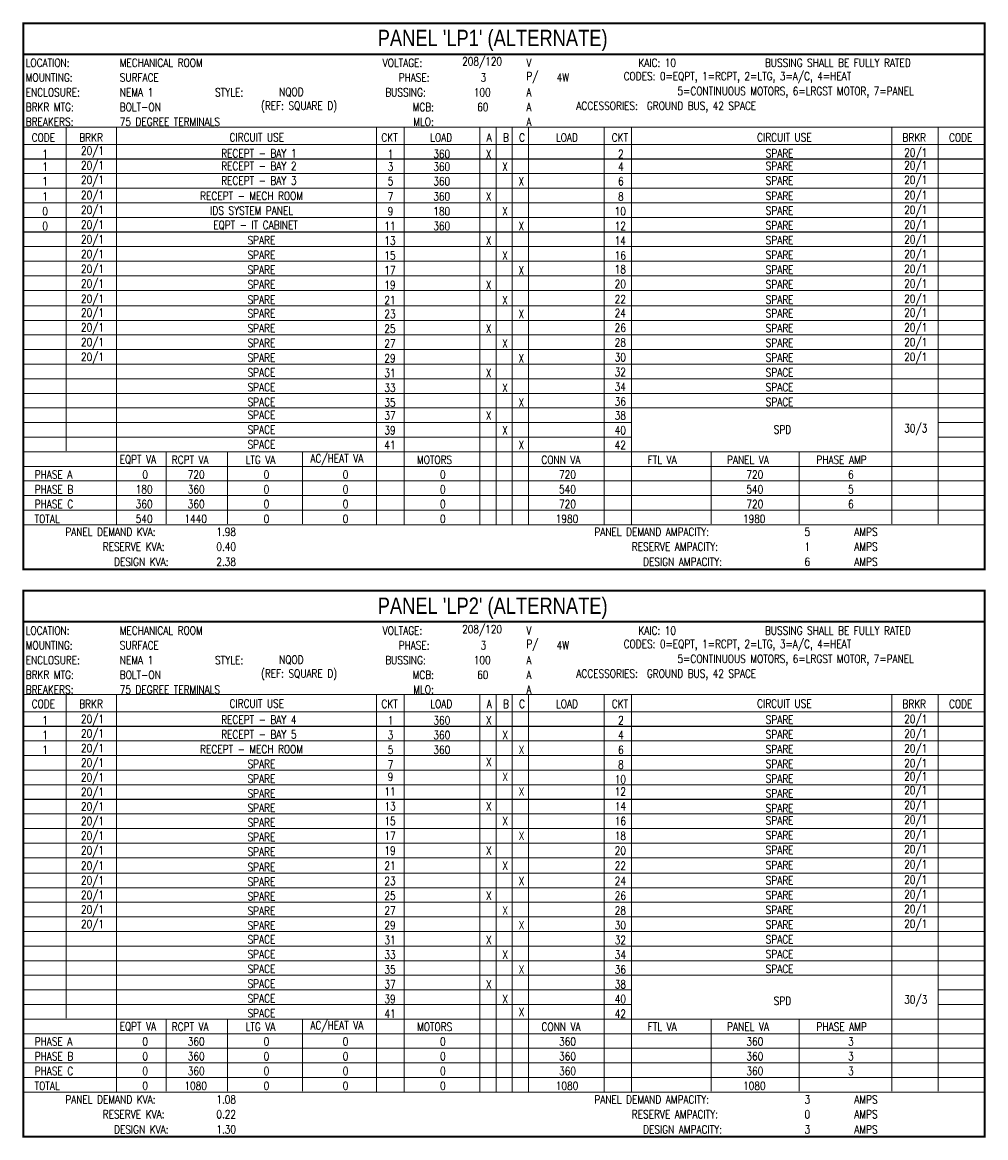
# Model space of a CAD drawing. Header units: inches. Extents: x 3.9 to 36.2, y 0.9 to 26.6.
# Tile 4 of 4: x 21.5 to 36.2, y 9.6 to 26.6. Entities that reach past the tile are written whole.
import ezdxf

# ---------------------------------------------------------------- set-up
doc = ezdxf.new("R2010")
doc.units = ezdxf.units.IN
doc.header["$MEASUREMENT"] = 0
doc.layers.add('E-ANNO-NOTE', color=2, linetype='Continuous')
doc.layers.add('G-ANNO-TTLB', color=7, linetype='Continuous')
doc.styles.add('Annotative', font='romans.shx', dxfattribs={"width": 0.8, "height": 0.125})
doc.styles.add('TITLES', font='swiss.ttf', dxfattribs={"width": 0.8})

# ---------------------------------------------------------------- blocks, each defined once
blk = doc.blocks.new('A$Cf20da534')
at = {"layer": 'E-ANNO-NOTE', "lineweight": -3, "const_width": 0.0312}
blk.add_lwpolyline([(14.66, 0), (0, 0), (0, 8.324), (14.66, 8.324)], close=True, dxfattribs=at)
at = {"layer": 'E-ANNO-NOTE', "lineweight": -3}
for points, const_width in [([(0, 7.853), (14.66, 7.853)], 0.0312), ([(0, 6.74), (14.66, 6.74)], 0.0156), ([(0.651, 1.802), (0.651, 6.74)], 0.0156), ([(1.418, 0.68), (1.418, 6.74)], 0.0156), ([(5.386, 0.68), (5.386, 6.74)], 0.0156), ([(5.805, 0.68), (5.805, 6.74)], 0.0156), ([(6.962, 0.68), (6.962, 6.74)], 0.0156), ([(7.208, 0.68), (7.208, 6.74)], 0.0156), ([(7.453, 0.68), (7.453, 6.74)], 0.0156), ([(7.701, 0.68), (7.701, 6.74)], 0.0156), ([(8.856, 0.68), (8.856, 6.74)], 0.0156), ([(9.275, 0.68), (9.275, 6.74)], 0.0156), ([(13.243, 0.689), (13.243, 6.74)], 0.0156), ([(13.952, 0.689), (13.952, 6.74)], 0.0156), ([(0, 6.478), (14.66, 6.478)], 0.0156), ([(-0.009, 6.256), (13.952, 6.256)], 0.0156), ([(13.961, 6.256), (14.642, 6.256)], 0.0156), ([(-0.009, 6.033), (13.952, 6.033)], 0.0156), ([(13.961, 6.033), (14.642, 6.033)], 0.0156), ([(-0.009, 5.811), (14.652, 5.811)], 0.0156), ([(-0.009, 5.588), (13.952, 5.588)], 0.0156), ([(13.961, 5.588), (14.642, 5.588)], 0.0156), ([(-0.009, 5.366), (13.952, 5.366)], 0.0156), ([(13.961, 5.366), (14.642, 5.366)], 0.0156), ([(-0.009, 5.143), (14.652, 5.143)], 0.0156), ([(-0.009, 4.921), (13.952, 4.921)], 0.0156), ([(13.961, 4.921), (14.642, 4.921)], 0.0156), ([(-0.009, 4.698), (13.952, 4.698)], 0.0156), ([(13.961, 4.698), (14.642, 4.698)], 0.0156), ([(0, 4.476), (14.66, 4.476)], 0.0156), ([(-0.009, 4.253), (13.952, 4.253)], 0.0156), ([(13.961, 4.253), (14.642, 4.253)], 0.0156), ([(-0.009, 4.018), (13.952, 4.018)], 0.0156), ([(13.961, 4.018), (14.642, 4.018)], 0.0156), ([(0, 3.795), (14.66, 3.795)], 0.0156), ([(-0.009, 3.573), (13.952, 3.573)], 0.0156), ([(13.961, 3.573), (14.642, 3.573)], 0.0156), ([(-0.009, 3.35), (13.952, 3.35)], 0.0156), ([(13.961, 3.35), (14.642, 3.35)], 0.0156), ([(-0.009, 3.128), (14.652, 3.128)], 0.0156), ([(-0.009, 2.905), (14.652, 2.905)], 0.0156), ([(-0.009, 2.683), (14.652, 2.683)], 0.0156), ([(-0.009, 2.46), (14.652, 2.46)], 0.0156), ([(-0.009, 2.238), (9.275, 2.238)], 0.0156), ([(13.961, 2.238), (14.642, 2.238)], 0.0156), ([(-0.009, 2.015), (9.275, 2.015)], 0.0156), ([(13.961, 2.015), (14.642, 2.015)], 0.0156), ([(0, 1.793), (14.66, 1.793)], 0.0156), ([(2.175, 0.689), (2.175, 1.784)], 0.0156), ([(3.115, 0.689), (3.115, 1.784)], 0.0156), ([(4.257, 0.689), (4.257, 1.784)], 0.0156), ([(10.488, 0.689), (10.488, 1.784)], 0.0156), ([(11.833, 0.689), (11.833, 1.784)], 0.0156), ([(0, 1.57), (14.66, 1.57)], 0.0156), ([(0, 1.348), (14.66, 1.348)], 0.0156), ([(0, 1.125), (14.66, 1.125)], 0.0156), ([(0, 0.903), (14.66, 0.903)], 0.0156), ([(0, 0.68), (14.66, 0.68)], 0.0156)]:
    blk.add_lwpolyline(points, dxfattribs=dict(at, const_width=const_width))
at = {"layer": 'E-ANNO-NOTE', "lineweight": -3, "attachment_point": 4}
for s, insert, char_height, style in [("PANEL 'LP1' (ALTERNATE)", (5.403, 8.064), 0.25, 'TITLES'), ('LOCATION:', (0.035, 7.723), 0.125, 'Annotative'), ('MECHANICAL ROOM', (1.47, 7.723), 0.125, 'Annotative'), ('VOLTAGE:', (5.479, 7.723), 0.125, 'Annotative'), ('208/120', (6.692, 7.723), 0.125, 'Annotative'), ('V', (7.672, 7.723), 0.125, 'Annotative'), ('KAIC: 10', (9.379, 7.723), 0.125, 'Annotative'), ('BUSSING SHALL BE FULLY RATED', (11.309, 7.723), 0.125, 'Annotative'), ('MOUNTING:', (0.035, 7.498), 0.125, 'Annotative'), ('SURFACE', (1.47, 7.498), 0.125, 'Annotative'), ('PHASE:', (5.723, 7.498), 0.125, 'Annotative'), ('3', (6.972, 7.498), 0.125, 'Annotative'), ('P/', (7.672, 7.498), 0.125, 'Annotative'), ('4W', (8.132, 7.498), 0.125, 'Annotative'), ('CODES: 0=EQPT, 1=RCPT, 2=LTG, 3=A/C, 4=HEAT', (9.154, 7.498), 0.125, 'Annotative'), ('ENCLOSURE:', (0.035, 7.273), 0.125, 'Annotative'), ('NEMA 1', (1.47, 7.273), 0.125, 'Annotative'), ('STYLE:', (2.923, 7.273), 0.125, 'Annotative'), ('NQOD', (3.9, 7.273), 0.125, 'Annotative'), ('BUSSING:', (5.519, 7.273), 0.125, 'Annotative'), ('100', (6.87, 7.273), 0.125, 'Annotative'), ('A', (7.672, 7.273), 0.125, 'Annotative'), ('5=CONTINUOUS MOTORS, 6=LRGST MOTOR, 7=PANEL', (9.976, 7.273), 0.125, 'Annotative'), ('BRKR MTG:', (0.035, 7.048), 0.125, 'Annotative'), ('BOLT-ON', (1.47, 7.048), 0.125, 'Annotative'), ('(REF: SQUARE D)', (3.623, 7.048), 0.125, 'Annotative'), ('MCB:', (5.936, 7.048), 0.125, 'Annotative'), ('60', (6.921, 7.048), 0.125, 'Annotative'), ('A', (7.672, 7.048), 0.125, 'Annotative'), ('ACCESSORIES:  GROUND BUS, 42 SPACE', (8.433, 7.048), 0.125, 'Annotative'), ('BREAKERS:', (0.035, 6.823), 0.125, 'Annotative'), ('75 DEGREE TERMINALS', (1.47, 6.823), 0.125, 'Annotative'), ('MLO:', (5.946, 6.823), 0.125, 'Annotative'), ('A', (7.672, 6.823), 0.125, 'Annotative'), ('CODE', (0.126, 6.583), 0.125, 'Annotative'), ('BRKR', (0.852, 6.583), 0.125, 'Annotative'), ('CIRCUIT USE', (3.144, 6.587), 0.125, 'Annotative'), ('CKT', (5.459, 6.583), 0.125, 'Annotative'), ('LOAD', (6.204, 6.583), 0.125, 'Annotative'), ('A', (7.065, 6.583), 0.125, 'Annotative'), ('B', (7.314, 6.583), 0.125, 'Annotative'), ('C', (7.559, 6.583), 0.125, 'Annotative'), ('LOAD', (8.121, 6.583), 0.125, 'Annotative'), ('CKT', (8.972, 6.583), 0.125, 'Annotative'), ('CIRCUIT USE', (11.19, 6.587), 0.125, 'Annotative'), ('BRKR', (13.407, 6.583), 0.125, 'Annotative'), ('CODE', (14.116, 6.583), 0.125, 'Annotative'), ('1', (0.288, 6.333), 0.125, 'Annotative'), ('20/1', (0.878, 6.362), 0.125, 'Annotative'), ('RECEPT - BAY 1', (3.017, 6.342), 0.125, 'Annotative'), ('1', (5.556, 6.333), 0.125, 'Annotative'), ('360', (6.251, 6.333), 0.125, 'Annotative'), ('X', (7.053, 6.333), 0.125, 'Annotative'), ('2', (9.069, 6.333), 0.125, 'Annotative'), ('SPARE', (11.321, 6.342), 0.125, 'Annotative'), ('20/1', (13.433, 6.333), 0.125, 'Annotative'), ('1', (0.288, 6.139), 0.125, 'Annotative'), ('20/1', (0.878, 6.139), 0.125, 'Annotative'), ('RECEPT - BAY 2', (3.017, 6.149), 0.125, 'Annotative'), ('3', (5.556, 6.139), 0.125, 'Annotative'), ('360', (6.251, 6.139), 0.125, 'Annotative'), ('X', (7.302, 6.139), 0.125, 'Annotative'), ('4', (9.069, 6.139), 0.125, 'Annotative'), ('SPARE', (11.321, 6.149), 0.125, 'Annotative'), ('20/1', (13.433, 6.139), 0.125, 'Annotative'), ('1', (0.288, 5.917), 0.125, 'Annotative'), ('20/1', (0.878, 5.917), 0.125, 'Annotative'), ('RECEPT - BAY 3', (3.017, 5.927), 0.125, 'Annotative'), ('5', (5.556, 5.917), 0.125, 'Annotative'), ('360', (6.251, 5.917), 0.125, 'Annotative'), ('X', (7.551, 5.917), 0.125, 'Annotative'), ('6', (9.069, 5.917), 0.125, 'Annotative'), ('SPARE', (11.321, 5.927), 0.125, 'Annotative'), ('20/1', (13.433, 5.917), 0.125, 'Annotative'), ('1', (0.288, 5.685), 0.125, 'Annotative'), ('20/1', (0.878, 5.685), 0.125, 'Annotative'), ('RECEPT - MECH ROOM', (2.696, 5.694), 0.125, 'Annotative'), ('7', (5.556, 5.685), 0.125, 'Annotative'), ('360', (6.251, 5.685), 0.125, 'Annotative'), ('X', (7.053, 5.685), 0.125, 'Annotative'), ('8', (9.069, 5.685), 0.125, 'Annotative'), ('SPARE', (11.321, 5.694), 0.125, 'Annotative'), ('20/1', (13.433, 5.685), 0.125, 'Annotative'), ('0', (0.288, 5.46), 0.125, 'Annotative'), ('20/1', (0.878, 5.46), 0.125, 'Annotative'), ('IDS SYSTEM PANEL', (2.849, 5.469), 0.125, 'Annotative'), ('9', (5.556, 5.46), 0.125, 'Annotative'), ('180', (6.251, 5.46), 0.125, 'Annotative'), ('X', (7.302, 5.46), 0.125, 'Annotative'), ('10', (9.017, 5.46), 0.125, 'Annotative'), ('SPARE', (11.321, 5.469), 0.125, 'Annotative'), ('20/1', (13.433, 5.46), 0.125, 'Annotative'), ('0', (0.288, 5.235), 0.125, 'Annotative'), ('20/1', (0.878, 5.235), 0.125, 'Annotative'), ('EQPT - IT CABINET', (2.895, 5.244), 0.125, 'Annotative'), ('11', (5.504, 5.235), 0.125, 'Annotative'), ('360', (6.251, 5.235), 0.125, 'Annotative'), ('X', (7.551, 5.235), 0.125, 'Annotative'), ('12', (9.017, 5.235), 0.125, 'Annotative'), ('SPARE', (11.321, 5.244), 0.125, 'Annotative'), ('20/1', (13.433, 5.235), 0.125, 'Annotative'), ('20/1', (0.878, 5.01), 0.125, 'Annotative'), ('SPARE', (3.419, 5.019), 0.125, 'Annotative'), ('13', (5.504, 5.01), 0.125, 'Annotative'), ('X', (7.053, 5.01), 0.125, 'Annotative'), ('14', (9.017, 5.01), 0.125, 'Annotative'), ('SPARE', (11.321, 5.019), 0.125, 'Annotative'), ('20/1', (13.433, 5.01), 0.125, 'Annotative'), ('20/1', (0.878, 4.785), 0.125, 'Annotative'), ('SPARE', (3.419, 4.794), 0.125, 'Annotative'), ('15', (5.504, 4.785), 0.125, 'Annotative'), ('X', (7.302, 4.785), 0.125, 'Annotative'), ('16', (9.017, 4.785), 0.125, 'Annotative'), ('SPARE', (11.321, 4.794), 0.125, 'Annotative'), ('20/1', (13.433, 4.785), 0.125, 'Annotative'), ('20/1', (0.878, 4.56), 0.125, 'Annotative'), ('SPARE', (3.419, 4.569), 0.125, 'Annotative'), ('17', (5.504, 4.56), 0.125, 'Annotative'), ('X', (7.551, 4.56), 0.125, 'Annotative'), ('18', (9.017, 4.575), 0.125, 'Annotative'), ('SPARE', (11.321, 4.569), 0.125, 'Annotative'), ('20/1', (13.433, 4.56), 0.125, 'Annotative'), ('20/1', (0.878, 4.335), 0.125, 'Annotative'), ('SPARE', (3.419, 4.344), 0.125, 'Annotative'), ('20', (9.017, 4.35), 0.125, 'Annotative'), ('SPARE', (11.321, 4.344), 0.125, 'Annotative'), ('20/1', (13.433, 4.335), 0.125, 'Annotative'), ('19', (5.504, 4.335), 0.125, 'Annotative'), ('X', (7.053, 4.335), 0.125, 'Annotative'), ('20/1', (0.878, 4.104), 0.125, 'Annotative'), ('SPARE', (3.419, 4.112), 0.125, 'Annotative'), ('21', (5.504, 4.104), 0.125, 'Annotative'), ('X', (7.302, 4.104), 0.125, 'Annotative'), ('22', (9.017, 4.119), 0.125, 'Annotative'), ('SPARE', (11.321, 4.112), 0.125, 'Annotative'), ('20/1', (13.433, 4.104), 0.125, 'Annotative'), ('20/1', (0.878, 3.893), 0.125, 'Annotative'), ('SPARE', (3.419, 3.902), 0.125, 'Annotative'), ('23', (5.504, 3.893), 0.125, 'Annotative'), ('X', (7.551, 3.893), 0.125, 'Annotative'), ('24', (9.017, 3.908), 0.125, 'Annotative'), ('SPARE', (11.321, 3.902), 0.125, 'Annotative'), ('20/1', (13.433, 3.893), 0.125, 'Annotative'), ('20/1', (0.878, 3.668), 0.125, 'Annotative'), ('SPARE', (3.419, 3.677), 0.125, 'Annotative'), ('25', (5.504, 3.668), 0.125, 'Annotative'), ('X', (7.053, 3.668), 0.125, 'Annotative'), ('26', (9.017, 3.683), 0.125, 'Annotative'), ('SPARE', (11.321, 3.677), 0.125, 'Annotative'), ('20/1', (13.433, 3.668), 0.125, 'Annotative'), ('20/1', (0.878, 3.443), 0.125, 'Annotative'), ('SPARE', (3.419, 3.452), 0.125, 'Annotative'), ('27', (5.504, 3.443), 0.125, 'Annotative'), ('X', (7.302, 3.443), 0.125, 'Annotative'), ('28', (9.017, 3.458), 0.125, 'Annotative'), ('SPARE', (11.321, 3.452), 0.125, 'Annotative'), ('20/1', (13.433, 3.443), 0.125, 'Annotative'), ('20/1', (0.878, 3.218), 0.125, 'Annotative'), ('SPARE', (3.419, 3.227), 0.125, 'Annotative'), ('29', (5.504, 3.218), 0.125, 'Annotative'), ('X', (7.551, 3.218), 0.125, 'Annotative'), ('30', (9.017, 3.233), 0.125, 'Annotative'), ('SPARE', (11.321, 3.227), 0.125, 'Annotative'), ('20/1', (13.433, 3.218), 0.125, 'Annotative'), ('SPACE', (3.419, 3.002), 0.125, 'Annotative'), ('31', (5.504, 2.993), 0.125, 'Annotative'), ('X', (7.053, 2.993), 0.125, 'Annotative'), ('32', (9.017, 3.008), 0.125, 'Annotative'), ('SPACE', (11.321, 3.002), 0.125, 'Annotative'), ('SPACE', (3.419, 2.777), 0.125, 'Annotative'), ('33', (5.504, 2.768), 0.125, 'Annotative'), ('X', (7.302, 2.768), 0.125, 'Annotative'), ('34', (9.017, 2.783), 0.125, 'Annotative'), ('SPACE', (11.321, 2.777), 0.125, 'Annotative'), ('SPACE', (3.419, 2.552), 0.125, 'Annotative'), ('35', (5.504, 2.543), 0.125, 'Annotative'), ('X', (7.551, 2.543), 0.125, 'Annotative'), ('36', (9.017, 2.558), 0.125, 'Annotative'), ('SPACE', (11.321, 2.552), 0.125, 'Annotative'), ('SPACE', (3.419, 2.355), 0.125, 'Annotative'), ('37', (5.504, 2.345), 0.125, 'Annotative'), ('X', (7.053, 2.345), 0.125, 'Annotative'), ('38', (9.017, 2.345), 0.125, 'Annotative'), ('30/3', (13.433, 2.13), 0.125, 'Annotative'), ('SPACE', (3.419, 2.13), 0.125, 'Annotative'), ('39', (5.504, 2.12), 0.125, 'Annotative'), ('X', (7.302, 2.12), 0.125, 'Annotative'), ('40', (9.017, 2.12), 0.125, 'Annotative'), ('SPD', (11.443, 2.13), 0.125, 'Annotative'), ('SPACE', (3.419, 1.905), 0.125, 'Annotative'), ('41', (5.504, 1.895), 0.125, 'Annotative'), ('X', (7.551, 1.895), 0.125, 'Annotative'), ('42', (9.017, 1.895), 0.125, 'Annotative'), ('EQPT VA', (1.468, 1.67), 0.125, 'Annotative'), ('RCPT VA', (2.263, 1.67), 0.125, 'Annotative'), ('LTG VA', (3.389, 1.67), 0.125, 'Annotative'), ('AC/HEAT VA', (4.378, 1.67), 0.125, 'Annotative'), ('MOTORS', (6.002, 1.67), 0.125, 'Annotative'), ('CONN VA', (7.9, 1.67), 0.125, 'Annotative'), ('FTL VA', (9.521, 1.67), 0.125, 'Annotative'), ('PANEL VA', (10.731, 1.67), 0.125, 'Annotative'), ('PHASE AMP', (12.094, 1.67), 0.125, 'Annotative'), ('  PHASE A', (0.035, 1.445), 0.125, 'Annotative'), ('0', (1.814, 1.445), 0.125, 'Annotative'), ('720', (2.507, 1.445), 0.125, 'Annotative'), ('0', (3.663, 1.445), 0.125, 'Annotative'), ('0', (4.871, 1.445), 0.125, 'Annotative'), ('0', (6.353, 1.445), 0.125, 'Annotative'), ('720', (8.169, 1.445), 0.125, 'Annotative'), ('720', (11.026, 1.445), 0.125, 'Annotative'), ('6', (12.577, 1.445), 0.125, 'Annotative'), ('  PHASE B', (0.035, 1.22), 0.125, 'Annotative'), ('180', (1.712, 1.22), 0.125, 'Annotative'), ('360', (2.507, 1.22), 0.125, 'Annotative'), ('0', (3.663, 1.22), 0.125, 'Annotative'), ('0', (4.871, 1.22), 0.125, 'Annotative'), ('0', (6.353, 1.22), 0.125, 'Annotative'), ('540', (8.169, 1.22), 0.125, 'Annotative'), ('540', (11.026, 1.22), 0.125, 'Annotative'), ('5', (12.577, 1.22), 0.125, 'Annotative'), ('  PHASE C', (0.035, 0.995), 0.125, 'Annotative'), ('360', (1.712, 0.995), 0.125, 'Annotative'), ('360', (2.507, 0.995), 0.125, 'Annotative'), ('0', (3.663, 0.995), 0.125, 'Annotative'), ('0', (4.871, 0.995), 0.125, 'Annotative'), ('0', (6.353, 0.995), 0.125, 'Annotative'), ('720', (8.169, 0.995), 0.125, 'Annotative'), ('720', (11.026, 0.995), 0.125, 'Annotative'), ('6', (12.577, 0.995), 0.125, 'Annotative'), ('  TOTAL', (0.035, 0.77), 0.125, 'Annotative'), ('540', (1.712, 0.77), 0.125, 'Annotative'), ('1440', (2.456, 0.77), 0.125, 'Annotative'), ('0', (3.663, 0.77), 0.125, 'Annotative'), ('0', (4.871, 0.77), 0.125, 'Annotative'), ('0', (6.353, 0.77), 0.125, 'Annotative'), ('1980', (8.118, 0.77), 0.125, 'Annotative'), ('1980', (10.974, 0.77), 0.125, 'Annotative'), ('PANEL DEMAND KVA:', (0.639, 0.571), 0.125, 'Annotative'), ('1.98', (2.943, 0.571), 0.125, 'Annotative'), ('PANEL DEMAND AMPACITY:', (8.708, 0.571), 0.125, 'Annotative'), ('5', (11.913, 0.571), 0.125, 'Annotative'), ('AMPS', (12.671, 0.571), 0.125, 'Annotative'), ('RESERVE KVA:', (1.209, 0.346), 0.125, 'Annotative'), ('0.40', (2.943, 0.346), 0.125, 'Annotative'), ('RESERVE AMPACITY:', (9.278, 0.346), 0.125, 'Annotative'), ('1', (11.913, 0.346), 0.125, 'Annotative'), ('AMPS', (12.671, 0.346), 0.125, 'Annotative'), ('DESIGN KVA:', (1.382, 0.115), 0.125, 'Annotative'), ('2.38', (2.943, 0.115), 0.125, 'Annotative'), ('DESIGN AMPACITY:', (9.451, 0.115), 0.125, 'Annotative'), ('6', (11.913, 0.115), 0.125, 'Annotative'), ('AMPS', (12.671, 0.115), 0.125, 'Annotative')]:
    blk.add_mtext(s, dxfattribs=dict(at, insert=insert, char_height=char_height, style=style))
blk = doc.blocks.new('A$Ce6bcff91')
at = {"layer": 'E-ANNO-NOTE', "lineweight": -3, "const_width": 0.0312}
blk.add_lwpolyline([(14.66, 0), (0, 0), (0, 8.324), (14.66, 8.324)], close=True, dxfattribs=at)
at = {"layer": 'E-ANNO-NOTE', "lineweight": -3}
for points, const_width in [([(0, 7.853), (14.66, 7.853)], 0.0312), ([(0, 6.74), (14.66, 6.74)], 0.0156), ([(0.651, 1.802), (0.651, 6.74)], 0.0156), ([(1.418, 0.68), (1.418, 6.74)], 0.0156), ([(5.386, 0.68), (5.386, 6.74)], 0.0156), ([(5.805, 0.68), (5.805, 6.74)], 0.0156), ([(6.962, 0.68), (6.962, 6.74)], 0.0156), ([(7.208, 0.68), (7.208, 6.74)], 0.0156), ([(7.453, 0.68), (7.453, 6.74)], 0.0156), ([(7.701, 0.68), (7.701, 6.74)], 0.0156), ([(8.856, 0.68), (8.856, 6.74)], 0.0156), ([(9.275, 0.68), (9.275, 6.74)], 0.0156), ([(13.243, 0.689), (13.243, 6.74)], 0.0156), ([(13.952, 0.689), (13.952, 6.74)], 0.0156), ([(0, 6.478), (14.66, 6.478)], 0.0156), ([(-0.009, 6.256), (13.952, 6.256)], 0.0156), ([(13.961, 6.256), (14.642, 6.256)], 0.0156), ([(-0.009, 6.033), (13.952, 6.033)], 0.0156), ([(13.961, 6.033), (14.642, 6.033)], 0.0156), ([(-0.009, 5.811), (14.652, 5.811)], 0.0156), ([(-0.009, 5.588), (13.952, 5.588)], 0.0156), ([(13.961, 5.588), (14.642, 5.588)], 0.0156), ([(-0.009, 5.366), (13.952, 5.366)], 0.0156), ([(13.961, 5.366), (14.642, 5.366)], 0.0156), ([(-0.009, 5.143), (14.652, 5.143)], 0.0156), ([(-0.009, 4.921), (13.952, 4.921)], 0.0156), ([(13.961, 4.921), (14.642, 4.921)], 0.0156), ([(-0.009, 4.698), (13.952, 4.698)], 0.0156), ([(13.961, 4.698), (14.642, 4.698)], 0.0156), ([(0, 4.476), (14.66, 4.476)], 0.0156), ([(-0.009, 4.253), (13.952, 4.253)], 0.0156), ([(13.961, 4.253), (14.642, 4.253)], 0.0156), ([(-0.009, 4.018), (13.952, 4.018)], 0.0156), ([(13.961, 4.018), (14.642, 4.018)], 0.0156), ([(0, 3.795), (14.66, 3.795)], 0.0156), ([(-0.009, 3.573), (13.952, 3.573)], 0.0156), ([(13.961, 3.573), (14.642, 3.573)], 0.0156), ([(-0.009, 3.35), (13.952, 3.35)], 0.0156), ([(13.961, 3.35), (14.642, 3.35)], 0.0156), ([(-0.009, 3.128), (14.652, 3.128)], 0.0156), ([(-0.009, 2.905), (14.652, 2.905)], 0.0156), ([(-0.009, 2.683), (14.652, 2.683)], 0.0156), ([(-0.009, 2.46), (14.652, 2.46)], 0.0156), ([(-0.009, 2.238), (9.266, 2.238)], 0.0156), ([(13.961, 2.238), (14.642, 2.238)], 0.0156), ([(-0.009, 2.015), (9.266, 2.015)], 0.0156), ([(13.961, 2.015), (14.642, 2.015)], 0.0156), ([(0, 1.793), (14.66, 1.793)], 0.0156), ([(2.175, 0.689), (2.175, 1.784)], 0.0156), ([(3.115, 0.689), (3.115, 1.784)], 0.0156), ([(4.257, 0.689), (4.257, 1.784)], 0.0156), ([(10.488, 0.689), (10.488, 1.784)], 0.0156), ([(11.833, 0.689), (11.833, 1.784)], 0.0156), ([(0, 1.57), (14.66, 1.57)], 0.0156), ([(0, 1.348), (14.66, 1.348)], 0.0156), ([(0, 1.125), (14.66, 1.125)], 0.0156), ([(0, 0.903), (14.66, 0.903)], 0.0156), ([(0, 0.68), (14.66, 0.68)], 0.0156)]:
    blk.add_lwpolyline(points, dxfattribs=dict(at, const_width=const_width))
at = {"layer": 'E-ANNO-NOTE', "lineweight": -3, "attachment_point": 4}
for s, insert, char_height, style in [("PANEL 'LP2' (ALTERNATE)", (5.403, 8.057), 0.25, 'TITLES'), ('LOCATION:', (0.035, 7.716), 0.125, 'Annotative'), ('MECHANICAL ROOM', (1.47, 7.716), 0.125, 'Annotative'), ('VOLTAGE:', (5.479, 7.716), 0.125, 'Annotative'), ('208/120', (6.692, 7.716), 0.125, 'Annotative'), ('V', (7.672, 7.716), 0.125, 'Annotative'), ('KAIC: 10', (9.379, 7.716), 0.125, 'Annotative'), ('BUSSING SHALL BE FULLY RATED', (11.309, 7.716), 0.125, 'Annotative'), ('MOUNTING:', (0.035, 7.491), 0.125, 'Annotative'), ('SURFACE', (1.47, 7.491), 0.125, 'Annotative'), ('PHASE:', (5.723, 7.491), 0.125, 'Annotative'), ('3', (6.972, 7.491), 0.125, 'Annotative'), ('P/', (7.672, 7.491), 0.125, 'Annotative'), ('4W', (8.132, 7.491), 0.125, 'Annotative'), ('CODES: 0=EQPT, 1=RCPT, 2=LTG, 3=A/C, 4=HEAT', (9.154, 7.491), 0.125, 'Annotative'), ('ENCLOSURE:', (0.035, 7.266), 0.125, 'Annotative'), ('NEMA 1', (1.47, 7.266), 0.125, 'Annotative'), ('STYLE:', (2.923, 7.266), 0.125, 'Annotative'), ('NQOD', (3.9, 7.266), 0.125, 'Annotative'), ('BUSSING:', (5.519, 7.266), 0.125, 'Annotative'), ('100', (6.87, 7.266), 0.125, 'Annotative'), ('A', (7.672, 7.266), 0.125, 'Annotative'), ('5=CONTINUOUS MOTORS, 6=LRGST MOTOR, 7=PANEL', (9.976, 7.266), 0.125, 'Annotative'), ('BRKR MTG:', (0.035, 7.041), 0.125, 'Annotative'), ('BOLT-ON', (1.47, 7.041), 0.125, 'Annotative'), ('(REF: SQUARE D)', (3.623, 7.041), 0.125, 'Annotative'), ('MCB:', (5.936, 7.041), 0.125, 'Annotative'), ('60', (6.921, 7.041), 0.125, 'Annotative'), ('A', (7.672, 7.041), 0.125, 'Annotative'), ('ACCESSORIES:  GROUND BUS, 42 SPACE', (8.433, 7.041), 0.125, 'Annotative'), ('BREAKERS:', (0.035, 6.816), 0.125, 'Annotative'), ('75 DEGREE TERMINALS', (1.47, 6.816), 0.125, 'Annotative'), ('MLO:', (5.946, 6.816), 0.125, 'Annotative'), ('A', (7.672, 6.816), 0.125, 'Annotative'), ('CODE', (0.126, 6.598), 0.125, 'Annotative'), ('BRKR', (0.852, 6.598), 0.125, 'Annotative'), ('CIRCUIT USE', (3.144, 6.603), 0.125, 'Annotative'), ('CKT', (5.461, 6.598), 0.125, 'Annotative'), ('LOAD', (6.205, 6.598), 0.125, 'Annotative'), ('A', (7.067, 6.598), 0.125, 'Annotative'), ('B', (7.315, 6.598), 0.125, 'Annotative'), ('C', (7.56, 6.598), 0.125, 'Annotative'), ('LOAD', (8.123, 6.598), 0.125, 'Annotative'), ('CKT', (8.974, 6.598), 0.125, 'Annotative'), ('CIRCUIT USE', (11.19, 6.603), 0.125, 'Annotative'), ('BRKR', (13.407, 6.598), 0.125, 'Annotative'), ('CODE', (14.116, 6.598), 0.125, 'Annotative'), ('1', (0.288, 6.348), 0.125, 'Annotative'), ('20/1', (0.878, 6.348), 0.125, 'Annotative'), ('RECEPT - BAY 4', (3.017, 6.358), 0.125, 'Annotative'), ('1', (5.557, 6.348), 0.125, 'Annotative'), ('360', (6.253, 6.348), 0.125, 'Annotative'), ('X', (7.055, 6.348), 0.125, 'Annotative'), ('2', (9.07, 6.348), 0.125, 'Annotative'), ('SPARE', (11.321, 6.358), 0.125, 'Annotative'), ('20/1', (13.433, 6.348), 0.125, 'Annotative'), ('1', (0.288, 6.123), 0.125, 'Annotative'), ('20/1', (0.878, 6.126), 0.125, 'Annotative'), ('RECEPT - BAY 5', (3.017, 6.133), 0.125, 'Annotative'), ('3', (5.557, 6.123), 0.125, 'Annotative'), ('360', (6.253, 6.123), 0.125, 'Annotative'), ('X', (7.304, 6.123), 0.125, 'Annotative'), ('4', (9.07, 6.123), 0.125, 'Annotative'), ('SPARE', (11.321, 6.133), 0.125, 'Annotative'), ('20/1', (13.433, 6.123), 0.125, 'Annotative'), ('1', (0.288, 5.898), 0.125, 'Annotative'), ('20/1', (0.878, 5.903), 0.125, 'Annotative'), ('RECEPT - MECH ROOM', (2.696, 5.908), 0.125, 'Annotative'), ('5', (5.557, 5.898), 0.125, 'Annotative'), ('360', (6.253, 5.898), 0.125, 'Annotative'), ('X', (7.552, 5.898), 0.125, 'Annotative'), ('6', (9.07, 5.898), 0.125, 'Annotative'), ('SPARE', (11.321, 5.908), 0.125, 'Annotative'), ('20/1', (13.433, 5.898), 0.125, 'Annotative'), ('X', (7.055, 5.712), 0.125, 'Annotative'), ('20/1', (0.878, 5.681), 0.125, 'Annotative'), ('SPARE', (3.419, 5.683), 0.125, 'Annotative'), ('7', (5.557, 5.673), 0.125, 'Annotative'), ('8', (9.07, 5.673), 0.125, 'Annotative'), ('SPARE', (11.321, 5.683), 0.125, 'Annotative'), ('20/1', (13.433, 5.673), 0.125, 'Annotative'), ('20/1', (0.878, 5.458), 0.125, 'Annotative'), ('SPARE', (3.419, 5.458), 0.125, 'Annotative'), ('9', (5.557, 5.487), 0.125, 'Annotative'), ('X', (7.304, 5.487), 0.125, 'Annotative'), ('10', (9.019, 5.448), 0.125, 'Annotative'), ('SPARE', (11.321, 5.458), 0.125, 'Annotative'), ('20/1', (13.433, 5.472), 0.125, 'Annotative'), ('20/1', (0.878, 5.236), 0.125, 'Annotative'), ('SPARE', (3.419, 5.233), 0.125, 'Annotative'), ('11', (5.506, 5.262), 0.125, 'Annotative'), ('X', (7.552, 5.262), 0.125, 'Annotative'), ('12', (9.019, 5.262), 0.125, 'Annotative'), ('SPARE', (11.321, 5.233), 0.125, 'Annotative'), ('20/1', (13.433, 5.262), 0.125, 'Annotative'), ('20/1', (0.878, 5.014), 0.125, 'Annotative'), ('13', (5.506, 5.037), 0.125, 'Annotative'), ('X', (7.055, 5.037), 0.125, 'Annotative'), ('14', (9.019, 5.037), 0.125, 'Annotative'), ('20/1', (13.433, 5.037), 0.125, 'Annotative'), ('SPARE', (3.419, 5.014), 0.125, 'Annotative'), ('SPARE', (11.321, 5.008), 0.125, 'Annotative'), ('20/1', (0.878, 4.791), 0.125, 'Annotative'), ('SPARE', (3.419, 4.791), 0.125, 'Annotative'), ('15', (5.506, 4.812), 0.125, 'Annotative'), ('X', (7.304, 4.812), 0.125, 'Annotative'), ('16', (9.019, 4.812), 0.125, 'Annotative'), ('SPARE', (11.321, 4.821), 0.125, 'Annotative'), ('20/1', (13.433, 4.812), 0.125, 'Annotative'), ('20/1', (0.878, 4.569), 0.125, 'Annotative'), ('SPARE', (3.419, 4.569), 0.125, 'Annotative'), ('17', (5.506, 4.587), 0.125, 'Annotative'), ('X', (7.552, 4.587), 0.125, 'Annotative'), ('18', (9.019, 4.587), 0.125, 'Annotative'), ('SPARE', (11.321, 4.596), 0.125, 'Annotative'), ('20/1', (13.433, 4.587), 0.125, 'Annotative'), ('20/1', (0.878, 4.346), 0.125, 'Annotative'), ('SPARE', (3.419, 4.346), 0.125, 'Annotative'), ('19', (5.506, 4.362), 0.125, 'Annotative'), ('X', (7.055, 4.362), 0.125, 'Annotative'), ('20', (9.019, 4.362), 0.125, 'Annotative'), ('SPARE', (11.321, 4.371), 0.125, 'Annotative'), ('20/1', (13.433, 4.362), 0.125, 'Annotative'), ('20/1', (0.878, 4.11), 0.125, 'Annotative'), ('SPARE', (3.419, 4.11), 0.125, 'Annotative'), ('21', (5.506, 4.131), 0.125, 'Annotative'), ('X', (7.304, 4.131), 0.125, 'Annotative'), ('22', (9.019, 4.131), 0.125, 'Annotative'), ('SPARE', (11.321, 4.14), 0.125, 'Annotative'), ('20/1', (13.433, 4.131), 0.125, 'Annotative'), ('20/1', (0.878, 3.888), 0.125, 'Annotative'), ('SPARE', (3.419, 3.888), 0.125, 'Annotative'), ('23', (5.506, 3.899), 0.125, 'Annotative'), ('X', (7.552, 3.899), 0.125, 'Annotative'), ('24', (9.019, 3.899), 0.125, 'Annotative'), ('SPARE', (11.321, 3.908), 0.125, 'Annotative'), ('20/1', (13.433, 3.899), 0.125, 'Annotative'), ('20/1', (0.878, 3.665), 0.125, 'Annotative'), ('SPARE', (3.419, 3.665), 0.125, 'Annotative'), ('25', (5.506, 3.674), 0.125, 'Annotative'), ('X', (7.055, 3.674), 0.125, 'Annotative'), ('26', (9.019, 3.674), 0.125, 'Annotative'), ('SPARE', (11.321, 3.683), 0.125, 'Annotative'), ('20/1', (13.433, 3.674), 0.125, 'Annotative'), ('20/1', (0.878, 3.443), 0.125, 'Annotative'), ('SPARE', (3.419, 3.443), 0.125, 'Annotative'), ('27', (5.506, 3.449), 0.125, 'Annotative'), ('X', (7.304, 3.449), 0.125, 'Annotative'), ('28', (9.019, 3.449), 0.125, 'Annotative'), ('SPARE', (11.321, 3.458), 0.125, 'Annotative'), ('20/1', (13.433, 3.449), 0.125, 'Annotative'), ('20/1', (0.878, 3.22), 0.125, 'Annotative'), ('SPARE', (3.419, 3.22), 0.125, 'Annotative'), ('29', (5.506, 3.224), 0.125, 'Annotative'), ('X', (7.552, 3.224), 0.125, 'Annotative'), ('30', (9.019, 3.224), 0.125, 'Annotative'), ('SPARE', (11.321, 3.233), 0.125, 'Annotative'), ('20/1', (13.433, 3.224), 0.125, 'Annotative'), ('SPACE', (3.419, 3.008), 0.125, 'Annotative'), ('31', (5.506, 2.999), 0.125, 'Annotative'), ('X', (7.055, 2.999), 0.125, 'Annotative'), ('32', (9.019, 2.999), 0.125, 'Annotative'), ('SPACE', (11.321, 3.008), 0.125, 'Annotative'), ('SPACE', (3.419, 2.783), 0.125, 'Annotative'), ('33', (5.506, 2.774), 0.125, 'Annotative'), ('X', (7.304, 2.774), 0.125, 'Annotative'), ('34', (9.019, 2.774), 0.125, 'Annotative'), ('SPACE', (11.321, 2.783), 0.125, 'Annotative'), ('SPACE', (3.419, 2.558), 0.125, 'Annotative'), ('35', (5.506, 2.549), 0.125, 'Annotative'), ('X', (7.552, 2.549), 0.125, 'Annotative'), ('36', (9.019, 2.549), 0.125, 'Annotative'), ('SPACE', (11.321, 2.558), 0.125, 'Annotative'), ('SPACE', (3.419, 2.333), 0.125, 'Annotative'), ('37', (5.506, 2.324), 0.125, 'Annotative'), ('X', (7.055, 2.324), 0.125, 'Annotative'), ('38', (9.019, 2.324), 0.125, 'Annotative'), ('SPACE', (3.419, 2.108), 0.125, 'Annotative'), ('39', (5.506, 2.099), 0.125, 'Annotative'), ('X', (7.304, 2.099), 0.125, 'Annotative'), ('40', (9.019, 2.099), 0.125, 'Annotative'), ('SPD', (11.443, 2.07), 0.125, 'Annotative'), ('30/3', (13.433, 2.07), 0.125, 'Annotative'), ('SPACE', (3.419, 1.883), 0.125, 'Annotative'), ('41', (5.506, 1.874), 0.125, 'Annotative'), ('X', (7.552, 1.901), 0.125, 'Annotative'), ('42', (9.019, 1.874), 0.125, 'Annotative'), ('EQPT VA', (1.468, 1.676), 0.125, 'Annotative'), ('RCPT VA', (2.263, 1.676), 0.125, 'Annotative'), ('LTG VA', (3.389, 1.676), 0.125, 'Annotative'), ('AC/HEAT VA', (4.378, 1.676), 0.125, 'Annotative'), ('MOTORS', (6.004, 1.676), 0.125, 'Annotative'), ('CONN VA', (7.902, 1.676), 0.125, 'Annotative'), ('FTL VA', (9.522, 1.676), 0.125, 'Annotative'), ('PANEL VA', (10.732, 1.676), 0.125, 'Annotative'), ('PHASE AMP', (12.096, 1.676), 0.125, 'Annotative'), ('  PHASE A', (0.035, 1.451), 0.125, 'Annotative'), ('0', (1.814, 1.451), 0.125, 'Annotative'), ('360', (2.507, 1.451), 0.125, 'Annotative'), ('0', (3.663, 1.451), 0.125, 'Annotative'), ('0', (4.871, 1.451), 0.125, 'Annotative'), ('0', (6.355, 1.451), 0.125, 'Annotative'), ('360', (8.17, 1.451), 0.125, 'Annotative'), ('360', (11.027, 1.451), 0.125, 'Annotative'), ('3', (12.578, 1.451), 0.125, 'Annotative'), ('  PHASE B', (0.035, 1.226), 0.125, 'Annotative'), ('0', (1.814, 1.226), 0.125, 'Annotative'), ('360', (2.507, 1.226), 0.125, 'Annotative'), ('0', (3.663, 1.226), 0.125, 'Annotative'), ('0', (4.871, 1.226), 0.125, 'Annotative'), ('0', (6.355, 1.226), 0.125, 'Annotative'), ('360', (8.17, 1.226), 0.125, 'Annotative'), ('360', (11.027, 1.226), 0.125, 'Annotative'), ('3', (12.578, 1.226), 0.125, 'Annotative'), ('  PHASE C', (0.035, 1.001), 0.125, 'Annotative'), ('0', (1.814, 1.001), 0.125, 'Annotative'), ('360', (2.507, 1.001), 0.125, 'Annotative'), ('0', (3.663, 1.001), 0.125, 'Annotative'), ('0', (4.871, 1.001), 0.125, 'Annotative'), ('0', (6.355, 1.001), 0.125, 'Annotative'), ('360', (8.17, 1.001), 0.125, 'Annotative'), ('360', (11.027, 1.001), 0.125, 'Annotative'), ('3', (12.578, 1.001), 0.125, 'Annotative'), ('  TOTAL', (0.035, 0.776), 0.125, 'Annotative'), ('0', (1.814, 0.776), 0.125, 'Annotative'), ('1080', (2.456, 0.776), 0.125, 'Annotative'), ('0', (3.663, 0.776), 0.125, 'Annotative'), ('0', (4.871, 0.776), 0.125, 'Annotative'), ('0', (6.355, 0.776), 0.125, 'Annotative'), ('1080', (8.12, 0.776), 0.125, 'Annotative'), ('1080', (10.976, 0.776), 0.125, 'Annotative'), ('PANEL DEMAND KVA:', (0.639, 0.567), 0.125, 'Annotative'), ('1.08', (2.943, 0.567), 0.125, 'Annotative'), ('PANEL DEMAND AMPACITY:', (8.708, 0.567), 0.125, 'Annotative'), ('3', (11.913, 0.567), 0.125, 'Annotative'), ('AMPS', (12.671, 0.567), 0.125, 'Annotative'), ('RESERVE KVA:', (1.209, 0.342), 0.125, 'Annotative'), ('0.22', (2.943, 0.342), 0.125, 'Annotative'), ('RESERVE AMPACITY:', (9.278, 0.342), 0.125, 'Annotative'), ('0', (11.913, 0.342), 0.125, 'Annotative'), ('AMPS', (12.671, 0.342), 0.125, 'Annotative'), ('DESIGN KVA:', (1.382, 0.11), 0.125, 'Annotative'), ('1.30', (2.943, 0.11), 0.125, 'Annotative'), ('DESIGN AMPACITY:', (9.451, 0.11), 0.125, 'Annotative'), ('3', (11.913, 0.11), 0.125, 'Annotative'), ('AMPS', (12.671, 0.11), 0.125, 'Annotative')]:
    blk.add_mtext(s, dxfattribs=dict(at, insert=insert, char_height=char_height, style=style))

msp = doc.modelspace()

# ---------------------------------------------------------------- block references
at = {"layer": 'G-ANNO-TTLB'}
for name, p in [('A$Cf20da534', (21.529, 18.238)), ('A$Ce6bcff91', (21.529, 9.588))]:
    msp.add_blockref(name, p, dxfattribs=at)

doc.saveas('drawing.dxf')
